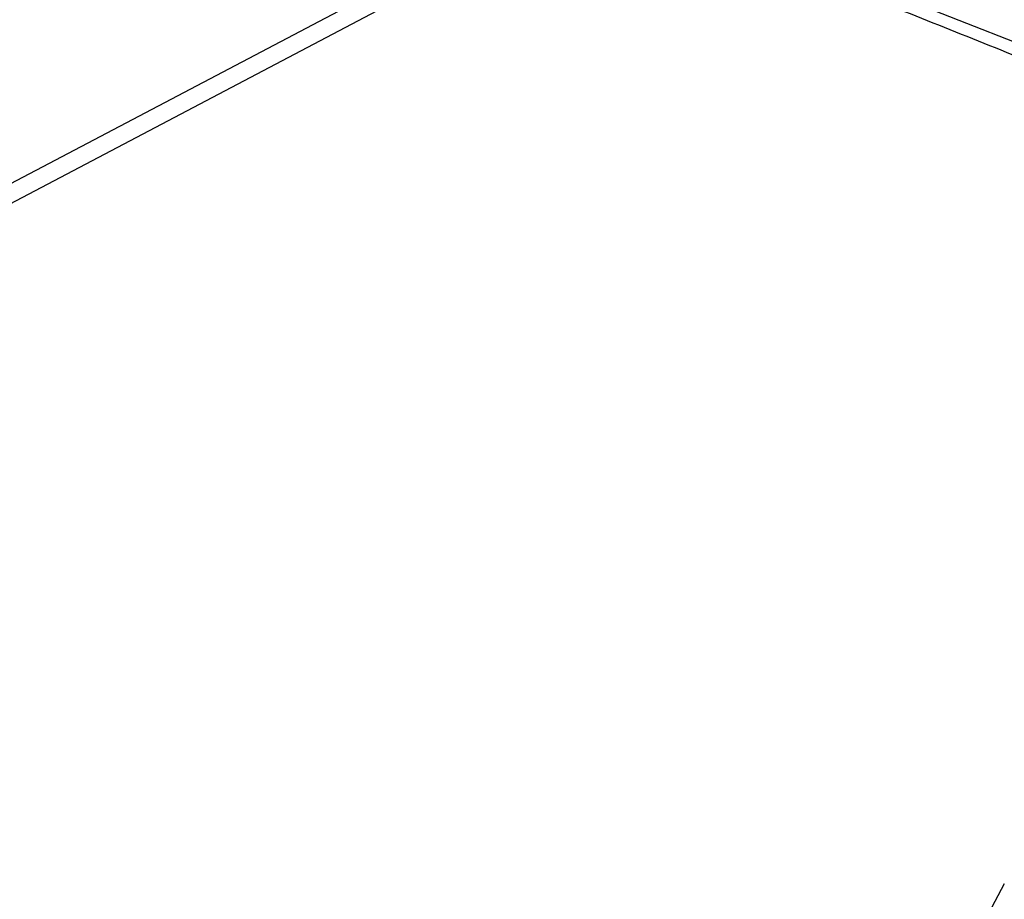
# Model space of a CAD drawing. Header units: inches. Extents: x -1 to 205, y 81 to 217.
# Tile 32 of 108: x 78.811 to 79.642, y 108.342 to 109.084. Entities that reach past the tile are written whole.
import ezdxf

# ---------------------------------------------------------------- set-up
doc = ezdxf.new("R2010")
doc.units = ezdxf.units.IN
doc.header["$LTSCALE"] = 1.1
doc.header["$MEASUREMENT"] = 0
doc.layers.get('0').update_dxf_attribs({"linetype": 'CONTINUOUS'})
doc.layers.add('7_ALL_FEATURES', color=7, linetype='CONTINUOUS')

msp = doc.modelspace()

# ---------------------------------------------------------------- linework, layer by layer
at = {"color": 7, "linetype": 'Continuous'}
for p, q in [((74.18351250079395, 106.5138432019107), (80.48602686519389, 109.8307905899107)), ((74.21159103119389, 106.5118532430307), (80.44155423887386, 109.7906177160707))]:
    msp.add_line(p, q, dxfattribs=at)
at = {"layer": '7_ALL_FEATURES', "color": 7, "linetype": 'Continuous'}
msp.add_line((79.64221279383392, 108.3548037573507), (79.62873602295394, 108.3299494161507), dxfattribs=at)
msp.add_lwpolyline([(79.97622725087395, 108.9374388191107), (79.60424484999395, 109.0829430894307), (79.31379271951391, 109.1970886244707)], dxfattribs=at)
at = {"layer": '7_ALL_FEATURES', "color": 7, "linetype": 'Continuous', "start_tangent": (0.9289119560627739, -0.3703006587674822), "end_tangent": (0.9276204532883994, -0.3735241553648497)}
msp.add_spline([(79.30413814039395, 109.1921546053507), (79.3431814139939, 109.1765822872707), (79.4958963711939, 109.1155686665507), (79.64869592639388, 109.0544253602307), (79.7251484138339, 109.0237798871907), (79.8016539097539, 108.9930747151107), (79.87822807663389, 108.9623029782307), (79.9165457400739, 108.9468899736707), (79.95488971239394, 108.9314563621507)], degree=3, dxfattribs=at)

doc.saveas('drawing.dxf')
